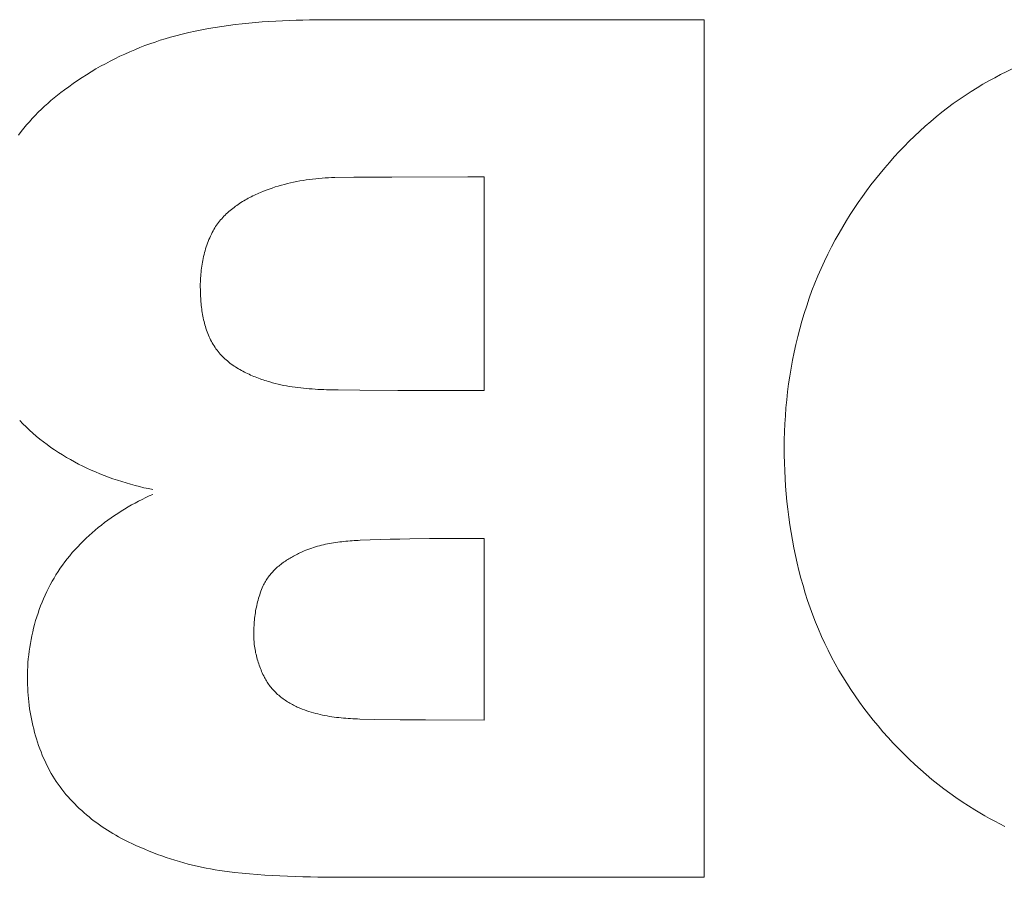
# Model space of a CAD drawing. Header units: millimetres. Extents: x 3925 to 5043, y -86 to 778.
# Tile 39 of 256: x 4265.31 to 4266.56, y -6.94 to -5.85. Entities that reach past the tile are written whole.
import ezdxf

# ---------------------------------------------------------------- set-up
doc = ezdxf.new("R2010")
doc.units = ezdxf.units.MM
doc.header["$LTSCALE"] = 46.255
doc.layers.add('H30K-IO-LABEDXF_CONTINUOUS_LINE', color=7, linetype='CONTINUOUS')

msp = doc.modelspace()

# ---------------------------------------------------------------- linework, layer by layer
at = {"layer": 'H30K-IO-LABEDXF_CONTINUOUS_LINE', "color": 7, "linetype": 'Continuous', "lineweight": 0}
for p, q in [((4265.6994, -5.8481), (4266.1826, -5.8481)), ((4266.1826, -5.8481), (4266.1826, -6.9355)), ((4265.7383, -6.0479), (4265.7141, -6.0482)), ((4265.7866, -6.0476), (4265.7383, -6.0479)), ((4265.8831, -6.0474), (4265.7866, -6.0476)), ((4265.9036, -6.0474), (4265.8831, -6.0474)), ((4265.9036, -6.3184), (4265.9036, -6.0474)), ((4265.7185, -6.3176), (4265.7462, -6.318)), ((4265.7462, -6.318), (4265.7942, -6.3183)), ((4265.7942, -6.3183), (4265.9036, -6.3184)), ((4265.8345, -6.5061), (4265.8094, -6.5064)), ((4265.8596, -6.506), (4265.8345, -6.5061)), ((4265.9036, -6.506), (4265.8596, -6.506)), ((4265.9036, -6.7361), (4265.9036, -6.506)), ((4265.7652, -6.7353), (4265.7972, -6.7357)), ((4265.7972, -6.7357), (4265.8292, -6.736)), ((4265.8292, -6.736), (4265.9036, -6.7361)), ((4265.7508, -6.9355), (4265.7219, -6.9354)), ((4266.1826, -6.9355), (4265.7508, -6.9355))]:
    msp.add_line(p, q, dxfattribs=at)
for points in [[(4265.5125, -5.8685), (4265.5208, -5.8664), (4265.5291, -5.8644), (4265.5374, -5.8626), (4265.5458, -5.8609), (4265.5542, -5.8593), (4265.5626, -5.8579), (4265.5711, -5.8566), (4265.5796, -5.8554), (4265.5881, -5.8543), (4265.5966, -5.8533), (4265.6051, -5.8524), (4265.6137, -5.8516), (4265.6222, -5.8509), (4265.6308, -5.8503), (4265.6394, -5.8498), (4265.6479, -5.8494), (4265.6565, -5.849), (4265.6651, -5.8487), (4265.6737, -5.8485), (4265.6822, -5.8483), (4265.6908, -5.8482), (4265.6994, -5.8481)], [(4266.5289, -5.9343), (4266.5362, -5.93), (4266.5436, -5.9258), (4266.5511, -5.9217), (4266.5586, -5.9177), (4266.5663, -5.9138), (4266.5739, -5.9101), (4266.5817, -5.9064), (4266.5895, -5.9029), (4266.5974, -5.8995), (4266.6053, -5.8963), (4266.6132, -5.8931), (4266.6213, -5.8901), (4266.6293, -5.8873), (4266.6374, -5.8845), (4266.6456, -5.8819), (4266.6538, -5.8794), (4266.662, -5.877), (4266.6702, -5.8747), (4266.6785, -5.8726), (4266.6868, -5.8706), (4266.6951, -5.8688), (4266.7034, -5.867)], [(4265.3713, -5.9372), (4265.3768, -5.9331), (4265.3823, -5.9291), (4265.388, -5.9252), (4265.3937, -5.9215), (4265.3995, -5.9178), (4265.4053, -5.9141), (4265.4112, -5.9106), (4265.4172, -5.9072), (4265.4233, -5.9039), (4265.4293, -5.9007), (4265.4355, -5.8976), (4265.4417, -5.8945), (4265.4479, -5.8916), (4265.4542, -5.8888), (4265.4605, -5.8861), (4265.4669, -5.8835), (4265.4733, -5.881), (4265.4798, -5.8787), (4265.4863, -5.8764), (4265.4928, -5.8742), (4265.4993, -5.8722), (4265.5059, -5.8703), (4265.5125, -5.8685)], [(4265.313, -5.9943), (4265.3164, -5.99), (4265.3199, -5.9858), (4265.3234, -5.9816), (4265.327, -5.9775), (4265.3307, -5.9734), (4265.3345, -5.9694), (4265.3383, -5.9655), (4265.3422, -5.9617), (4265.3462, -5.9579), (4265.3502, -5.9543), (4265.3543, -5.9507), (4265.3585, -5.9472), (4265.3627, -5.9437), (4265.3669, -5.9404), (4265.3713, -5.9372)], [(4266.3537, -6.1186), (4266.3583, -6.1107), (4266.363, -6.1029), (4266.3679, -6.0952), (4266.3729, -6.0875), (4266.3781, -6.0799), (4266.3833, -6.0724), (4266.3887, -6.065), (4266.3942, -6.0576), (4266.3999, -6.0503), (4266.4057, -6.0431), (4266.4116, -6.036), (4266.4176, -6.029), (4266.4237, -6.0221), (4266.43, -6.0154), (4266.4363, -6.0087), (4266.4428, -6.0021), (4266.4494, -5.9957), (4266.4561, -5.9894), (4266.4629, -5.9832), (4266.4699, -5.9772), (4266.4769, -5.9713), (4266.484, -5.9655), (4266.4913, -5.9599), (4266.4986, -5.9545), (4266.506, -5.9492), (4266.5136, -5.9441), (4266.5212, -5.9391), (4266.5289, -5.9343)], [(4265.7141, -6.0482), (4265.7101, -6.0483), (4265.7061, -6.0485), (4265.7021, -6.0487), (4265.6981, -6.0489), (4265.6941, -6.0493), (4265.6901, -6.0497), (4265.686, -6.0501), (4265.682, -6.0506), (4265.678, -6.0512), (4265.674, -6.0518), (4265.6701, -6.0525), (4265.6661, -6.0532), (4265.6621, -6.054), (4265.6582, -6.0549), (4265.6543, -6.0559), (4265.6504, -6.0569), (4265.6465, -6.0579), (4265.6426, -6.059), (4265.6388, -6.0602), (4265.635, -6.0615), (4265.6312, -6.0628), (4265.6274, -6.0642), (4265.6237, -6.0656), (4265.6199, -6.0672)], [(4265.6199, -6.0672), (4265.618, -6.068), (4265.6161, -6.0688), (4265.6142, -6.0697), (4265.6123, -6.0706), (4265.6103, -6.0715), (4265.6084, -6.0725), (4265.6065, -6.0735), (4265.6046, -6.0745), (4265.6027, -6.0755), (4265.6009, -6.0766), (4265.599, -6.0776), (4265.5972, -6.0788), (4265.5953, -6.0799), (4265.5935, -6.0811), (4265.5917, -6.0823), (4265.59, -6.0835), (4265.5882, -6.0847), (4265.5865, -6.086), (4265.5848, -6.0873), (4265.5831, -6.0887), (4265.5815, -6.09), (4265.5798, -6.0914), (4265.5782, -6.0928), (4265.5767, -6.0943), (4265.5752, -6.0958), (4265.5737, -6.0973), (4265.5722, -6.0988), (4265.5708, -6.1004), (4265.5694, -6.102), (4265.5681, -6.1036), (4265.5668, -6.1052), (4265.5655, -6.1069), (4265.5643, -6.1086), (4265.5631, -6.1103), (4265.562, -6.1121), (4265.5609, -6.1139), (4265.5599, -6.1157)], [(4265.5599, -6.1157), (4265.5588, -6.1179), (4265.5577, -6.1201), (4265.5566, -6.1224), (4265.5556, -6.1246), (4265.5546, -6.1269), (4265.5537, -6.1292), (4265.5528, -6.1315), (4265.552, -6.1339), (4265.5512, -6.1362), (4265.5504, -6.1386), (4265.5497, -6.141), (4265.5491, -6.1434), (4265.5484, -6.1459), (4265.5478, -6.1483), (4265.5473, -6.1507), (4265.5468, -6.1532), (4265.5463, -6.1557), (4265.5459, -6.1581), (4265.5455, -6.1606), (4265.5452, -6.1631), (4265.5449, -6.1656), (4265.5446, -6.1681), (4265.5444, -6.1706), (4265.5442, -6.1731), (4265.544, -6.1755), (4265.5439, -6.178), (4265.5438, -6.1805), (4265.5437, -6.183), (4265.5437, -6.1855)], [(4266.2842, -6.3906), (4266.2843, -6.3806), (4266.2845, -6.3705), (4266.285, -6.3604), (4266.2856, -6.3503), (4266.2863, -6.3402), (4266.2873, -6.3301), (4266.2884, -6.32), (4266.2898, -6.3099), (4266.2912, -6.2999), (4266.2929, -6.2898), (4266.2948, -6.2798), (4266.2968, -6.2698), (4266.299, -6.2598), (4266.3014, -6.2499), (4266.3039, -6.24), (4266.3067, -6.2302), (4266.3096, -6.2204), (4266.3127, -6.2107), (4266.316, -6.2011), (4266.3194, -6.1916), (4266.3231, -6.1821), (4266.3269, -6.1727), (4266.3309, -6.1634), (4266.3351, -6.1542), (4266.3395, -6.1452), (4266.344, -6.1362), (4266.3488, -6.1273), (4266.3537, -6.1186)], [(4265.5437, -6.1855), (4265.5437, -6.1877), (4265.5438, -6.1899), (4265.5438, -6.1922), (4265.5439, -6.1945), (4265.544, -6.1967), (4265.5441, -6.199), (4265.5442, -6.2013), (4265.5444, -6.2036), (4265.5445, -6.2058), (4265.5447, -6.2081), (4265.545, -6.2104), (4265.5452, -6.2127), (4265.5455, -6.215), (4265.5458, -6.2172), (4265.5462, -6.2195), (4265.5466, -6.2218), (4265.547, -6.224), (4265.5474, -6.2263), (4265.5479, -6.2285), (4265.5484, -6.2307), (4265.549, -6.2329), (4265.5496, -6.2351), (4265.5502, -6.2373), (4265.5509, -6.2394), (4265.5516, -6.2416), (4265.5523, -6.2437), (4265.5531, -6.2458), (4265.554, -6.2479), (4265.5549, -6.25), (4265.5558, -6.252), (4265.5568, -6.254), (4265.5578, -6.256), (4265.5589, -6.2579), (4265.56, -6.2598), (4265.5612, -6.2617), (4265.5624, -6.2636), (4265.5636, -6.2654)], [(4265.5636, -6.2654), (4265.5649, -6.2671), (4265.5662, -6.2688), (4265.5675, -6.2704), (4265.5689, -6.272), (4265.5703, -6.2735), (4265.5718, -6.2751), (4265.5733, -6.2765), (4265.5748, -6.278), (4265.5764, -6.2794), (4265.578, -6.2808), (4265.5796, -6.2821), (4265.5813, -6.2834), (4265.583, -6.2847), (4265.5848, -6.286), (4265.5865, -6.2872), (4265.5883, -6.2884), (4265.5902, -6.2895), (4265.592, -6.2907), (4265.5939, -6.2918), (4265.5958, -6.2928), (4265.5977, -6.2939), (4265.5996, -6.2949), (4265.6015, -6.2958), (4265.6035, -6.2968), (4265.6055, -6.2977), (4265.6074, -6.2986), (4265.6094, -6.2995), (4265.6114, -6.3003), (4265.6134, -6.3011), (4265.6155, -6.3019), (4265.6175, -6.3027), (4265.6195, -6.3034), (4265.6215, -6.3041), (4265.6236, -6.3048), (4265.6256, -6.3055), (4265.6276, -6.3061), (4265.6297, -6.3068), (4265.6317, -6.3074)], [(4265.6317, -6.3074), (4265.6352, -6.3084), (4265.6387, -6.3093), (4265.6423, -6.3101), (4265.6458, -6.3109), (4265.6494, -6.3117), (4265.653, -6.3124), (4265.6565, -6.313), (4265.6601, -6.3136), (4265.6638, -6.3141), (4265.6674, -6.3146), (4265.671, -6.315), (4265.6746, -6.3154), (4265.6783, -6.3157), (4265.6819, -6.3161), (4265.6856, -6.3163), (4265.6892, -6.3166), (4265.6929, -6.3168), (4265.6966, -6.317), (4265.7002, -6.3171), (4265.7039, -6.3173), (4265.7075, -6.3174), (4265.7112, -6.3175), (4265.7185, -6.3176)], [(4265.4836, -6.4439), (4265.4779, -6.4427), (4265.4723, -6.4415), (4265.4666, -6.4401), (4265.461, -6.4387), (4265.4553, -6.4371), (4265.4497, -6.4355), (4265.4441, -6.4338), (4265.4385, -6.432), (4265.4329, -6.4301), (4265.4273, -6.4281), (4265.4218, -6.426), (4265.4163, -6.4238), (4265.4108, -6.4215), (4265.4054, -6.4191), (4265.4, -6.4167), (4265.3947, -6.4141), (4265.3894, -6.4115), (4265.3842, -6.4087), (4265.379, -6.4059), (4265.3739, -6.403), (4265.3689, -6.4), (4265.3639, -6.3968), (4265.359, -6.3936), (4265.3542, -6.3903), (4265.3494, -6.3869), (4265.3448, -6.3834), (4265.3402, -6.3798), (4265.3357, -6.3762), (4265.3313, -6.3724), (4265.327, -6.3685), (4265.3228, -6.3645), (4265.3187, -6.3605), (4265.3147, -6.3563)], [(4266.3488, -6.6649), (4266.3442, -6.6563), (4266.3398, -6.6476), (4266.3355, -6.6389), (4266.3315, -6.63), (4266.3276, -6.621), (4266.3239, -6.612), (4266.3204, -6.6029), (4266.317, -6.5936), (4266.3139, -6.5844), (4266.3109, -6.575), (4266.308, -6.5656), (4266.3054, -6.5561), (4266.3029, -6.5466), (4266.3005, -6.537), (4266.2984, -6.5273), (4266.2964, -6.5177), (4266.2945, -6.508), (4266.2928, -6.4982), (4266.2913, -6.4885), (4266.2899, -6.4787), (4266.2887, -6.4689), (4266.2876, -6.4591), (4266.2867, -6.4493), (4266.2859, -6.4395), (4266.2853, -6.4297), (4266.2848, -6.4199), (4266.2844, -6.4101), (4266.2842, -6.4004), (4266.2842, -6.3906)], [(4265.366, -6.5437), (4265.3689, -6.5396), (4265.3719, -6.5356), (4265.375, -6.5316), (4265.3782, -6.5277), (4265.3814, -6.5238), (4265.3848, -6.5201), (4265.3882, -6.5163), (4265.3917, -6.5127), (4265.3953, -6.5091), (4265.399, -6.5055), (4265.4027, -6.5021), (4265.4065, -6.4987), (4265.4104, -6.4953), (4265.4143, -6.4921), (4265.4183, -6.4889), (4265.4223, -6.4858), (4265.4264, -6.4827), (4265.4306, -6.4797), (4265.4348, -6.4768), (4265.439, -6.474), (4265.4433, -6.4712), (4265.4477, -6.4685), (4265.4521, -6.4659), (4265.4565, -6.4634), (4265.4609, -6.461), (4265.4654, -6.4586), (4265.4699, -6.4563), (4265.4745, -6.4541), (4265.479, -6.4519), (4265.4836, -6.4499)], [(4265.7466, -6.5082), (4265.744, -6.5083), (4265.7414, -6.5085), (4265.7388, -6.5086), (4265.7362, -6.5088), (4265.7336, -6.509), (4265.731, -6.5092), (4265.7284, -6.5094), (4265.7258, -6.5097), (4265.7232, -6.51), (4265.7206, -6.5103), (4265.718, -6.5106), (4265.7154, -6.511), (4265.7128, -6.5114), (4265.7102, -6.5118), (4265.7076, -6.5122), (4265.7051, -6.5127), (4265.7025, -6.5132), (4265.7, -6.5138), (4265.6974, -6.5144), (4265.6949, -6.515), (4265.6924, -6.5157), (4265.6899, -6.5164), (4265.6874, -6.5172), (4265.685, -6.518), (4265.6825, -6.5189), (4265.6801, -6.5198), (4265.6777, -6.5207), (4265.6753, -6.5217), (4265.673, -6.5228)], [(4265.8094, -6.5064), (4265.7968, -6.5066), (4265.7843, -6.5069), (4265.7717, -6.5073), (4265.7591, -6.5077), (4265.7466, -6.5082)], [(4265.673, -6.5228), (4265.6714, -6.5235), (4265.6699, -6.5242), (4265.6683, -6.5249), (4265.6668, -6.5257), (4265.6652, -6.5265), (4265.6637, -6.5273), (4265.6621, -6.5281), (4265.6606, -6.529), (4265.6591, -6.5298), (4265.6575, -6.5307), (4265.656, -6.5316), (4265.6545, -6.5326), (4265.6531, -6.5335), (4265.6516, -6.5345), (4265.6501, -6.5355), (4265.6487, -6.5365), (4265.6473, -6.5376), (4265.6459, -6.5387), (4265.6445, -6.5398), (4265.6431, -6.5409), (4265.6418, -6.542), (4265.6405, -6.5432), (4265.6392, -6.5443), (4265.6379, -6.5455), (4265.6367, -6.5468), (4265.6355, -6.548), (4265.6343, -6.5493), (4265.6332, -6.5506), (4265.6321, -6.5519), (4265.631, -6.5532), (4265.63, -6.5546), (4265.629, -6.556), (4265.628, -6.5574), (4265.6271, -6.5588), (4265.6262, -6.5603), (4265.6254, -6.5617), (4265.6246, -6.5632), (4265.6238, -6.5647), (4265.6231, -6.5663)], [(4265.3244, -6.6828), (4265.3245, -6.6779), (4265.3246, -6.6731), (4265.3249, -6.6682), (4265.3252, -6.6633), (4265.3256, -6.6585), (4265.3261, -6.6536), (4265.3267, -6.6487), (4265.3274, -6.6438), (4265.3282, -6.6389), (4265.3291, -6.6341), (4265.3301, -6.6292), (4265.3312, -6.6244), (4265.3323, -6.6196), (4265.3336, -6.6148), (4265.3349, -6.61), (4265.3364, -6.6053), (4265.3379, -6.6006), (4265.3395, -6.5959), (4265.3412, -6.5913), (4265.343, -6.5867), (4265.3449, -6.5822), (4265.3469, -6.5777), (4265.349, -6.5732), (4265.3511, -6.5688), (4265.3534, -6.5645), (4265.3557, -6.5602), (4265.3582, -6.556), (4265.3607, -6.5518), (4265.3633, -6.5477), (4265.366, -6.5437)], [(4265.6231, -6.5663), (4265.6222, -6.5684), (4265.6213, -6.5706), (4265.6205, -6.5728), (4265.6197, -6.575), (4265.619, -6.5772), (4265.6183, -6.5794), (4265.6176, -6.5816), (4265.617, -6.5839), (4265.6164, -6.5862), (4265.6158, -6.5884), (4265.6153, -6.5907), (4265.6148, -6.593), (4265.6143, -6.5953), (4265.6139, -6.5976), (4265.6136, -6.6), (4265.6132, -6.6023), (4265.6129, -6.6046), (4265.6126, -6.6069), (4265.6124, -6.6093), (4265.6122, -6.6116), (4265.612, -6.614), (4265.6118, -6.6163), (4265.6117, -6.6187), (4265.6116, -6.621), (4265.6115, -6.6233), (4265.6115, -6.6257), (4265.6115, -6.628)], [(4265.6115, -6.628), (4265.6115, -6.6301), (4265.6116, -6.6321), (4265.6117, -6.6342), (4265.6118, -6.6363), (4265.612, -6.6383), (4265.6122, -6.6404), (4265.6125, -6.6424), (4265.6128, -6.6445), (4265.6131, -6.6466), (4265.6135, -6.6486), (4265.6139, -6.6507), (4265.6144, -6.6527), (4265.6148, -6.6547), (4265.6154, -6.6568), (4265.6159, -6.6588), (4265.6165, -6.6608), (4265.6171, -6.6628), (4265.6178, -6.6648), (4265.6184, -6.6667), (4265.6192, -6.6687), (4265.6199, -6.6706), (4265.6207, -6.6726), (4265.6215, -6.6745), (4265.6223, -6.6764), (4265.6232, -6.6783), (4265.6241, -6.6801), (4265.625, -6.682)], [(4266.5259, -6.85), (4266.5179, -6.845), (4266.5099, -6.8398), (4266.502, -6.8344), (4266.4943, -6.8288), (4266.4866, -6.8231), (4266.479, -6.8173), (4266.4715, -6.8113), (4266.4641, -6.8051), (4266.4569, -6.7988), (4266.4497, -6.7923), (4266.4427, -6.7857), (4266.4358, -6.779), (4266.429, -6.7722), (4266.4223, -6.7652), (4266.4158, -6.7581), (4266.4094, -6.7509), (4266.4031, -6.7436), (4266.397, -6.7361), (4266.391, -6.7286), (4266.3852, -6.7209), (4266.3795, -6.7132), (4266.374, -6.7053), (4266.3687, -6.6974), (4266.3634, -6.6894), (4266.3584, -6.6813), (4266.3535, -6.6731), (4266.3488, -6.6649)], [(4265.3547, -6.8037), (4265.3526, -6.8), (4265.3506, -6.7962), (4265.3487, -6.7923), (4265.3468, -6.7884), (4265.345, -6.7845), (4265.3433, -6.7805), (4265.3417, -6.7765), (4265.3401, -6.7724), (4265.3386, -6.7683), (4265.3372, -6.7642), (4265.3359, -6.7601), (4265.3346, -6.7559), (4265.3335, -6.7517), (4265.3324, -6.7474), (4265.3313, -6.7432), (4265.3304, -6.7389), (4265.3295, -6.7347), (4265.3287, -6.7304), (4265.3279, -6.726), (4265.3273, -6.7217), (4265.3267, -6.7174), (4265.3261, -6.7131), (4265.3257, -6.7087), (4265.3253, -6.7044), (4265.325, -6.7001), (4265.3248, -6.6957), (4265.3246, -6.6914), (4265.3245, -6.6871), (4265.3244, -6.6828)], [(4265.625, -6.682), (4265.6258, -6.6835), (4265.6266, -6.685), (4265.6275, -6.6864), (4265.6284, -6.6879), (4265.6293, -6.6893), (4265.6303, -6.6907), (4265.6313, -6.6921), (4265.6323, -6.6934), (4265.6334, -6.6948), (4265.6345, -6.6961), (4265.6357, -6.6974), (4265.6368, -6.6986), (4265.6381, -6.6999), (4265.6393, -6.7011), (4265.6405, -6.7023), (4265.6418, -6.7035), (4265.6432, -6.7046), (4265.6445, -6.7058), (4265.6459, -6.7069), (4265.6472, -6.7079), (4265.6486, -6.709), (4265.6501, -6.71), (4265.6515, -6.711), (4265.653, -6.712), (4265.6544, -6.7129), (4265.6559, -6.7139), (4265.6574, -6.7148), (4265.6589, -6.7156), (4265.6605, -6.7165), (4265.662, -6.7173), (4265.6636, -6.7181), (4265.6651, -6.7188), (4265.6667, -6.7196), (4265.6682, -6.7203), (4265.6698, -6.721), (4265.6714, -6.7216), (4265.673, -6.7222)], [(4265.673, -6.7222), (4265.6758, -6.7233), (4265.6786, -6.7242), (4265.6814, -6.7252), (4265.6842, -6.726), (4265.6871, -6.7269), (4265.69, -6.7277), (4265.6928, -6.7284), (4265.6957, -6.7291), (4265.6987, -6.7297), (4265.7016, -6.7303), (4265.7045, -6.7308), (4265.7075, -6.7314), (4265.7104, -6.7318), (4265.7134, -6.7323), (4265.7164, -6.7327), (4265.7193, -6.733), (4265.7223, -6.7333), (4265.7253, -6.7336), (4265.7283, -6.7339), (4265.7313, -6.7341), (4265.7343, -6.7343), (4265.7373, -6.7345), (4265.7402, -6.7346), (4265.7432, -6.7347), (4265.7462, -6.7348), (4265.7652, -6.7353)], [(4265.4472, -6.8879), (4265.4436, -6.8861), (4265.44, -6.8842), (4265.4365, -6.8822), (4265.4329, -6.8801), (4265.4294, -6.878), (4265.426, -6.8759), (4265.4225, -6.8736), (4265.4191, -6.8713), (4265.4157, -6.869), (4265.4124, -6.8666), (4265.4091, -6.8641), (4265.4058, -6.8616), (4265.4026, -6.859), (4265.3994, -6.8564), (4265.3963, -6.8537), (4265.3933, -6.8509), (4265.3902, -6.8481), (4265.3873, -6.8453), (4265.3844, -6.8424), (4265.3815, -6.8394), (4265.3787, -6.8364), (4265.376, -6.8334), (4265.3733, -6.8303), (4265.3708, -6.8271), (4265.3682, -6.8239), (4265.3658, -6.8207), (4265.3634, -6.8174), (4265.3611, -6.814), (4265.3589, -6.8106), (4265.3568, -6.8072), (4265.3547, -6.8037)], [(4266.5641, -6.8709), (4266.5576, -6.8677), (4266.5511, -6.8644), (4266.5447, -6.861), (4266.5384, -6.8574), (4266.5321, -6.8538), (4266.5259, -6.85)], [(4265.5681, -6.9267), (4265.5624, -6.9258), (4265.5567, -6.9248), (4265.551, -6.9238), (4265.5453, -6.9226), (4265.5397, -6.9214), (4265.534, -6.9201), (4265.5284, -6.9187), (4265.5228, -6.9172), (4265.5172, -6.9156), (4265.5116, -6.9139), (4265.5061, -6.9122), (4265.5006, -6.9103), (4265.4951, -6.9084), (4265.4896, -6.9064), (4265.4842, -6.9044), (4265.4788, -6.9022), (4265.4735, -6.9), (4265.4681, -6.8978), (4265.4628, -6.8954), (4265.4576, -6.893), (4265.4524, -6.8905), (4265.4472, -6.8879)], [(4265.7219, -6.9354), (4265.7026, -6.9353), (4265.6929, -6.9352), (4265.6833, -6.935), (4265.6736, -6.9348), (4265.664, -6.9345), (4265.6544, -6.9342), (4265.6447, -6.9338), (4265.6351, -6.9333), (4265.6255, -6.9327), (4265.6159, -6.932), (4265.6063, -6.9311), (4265.5967, -6.9302), (4265.5872, -6.9292), (4265.5776, -6.928), (4265.5681, -6.9267)]]:
    msp.add_lwpolyline(points, dxfattribs=at)

doc.saveas('drawing.dxf')
